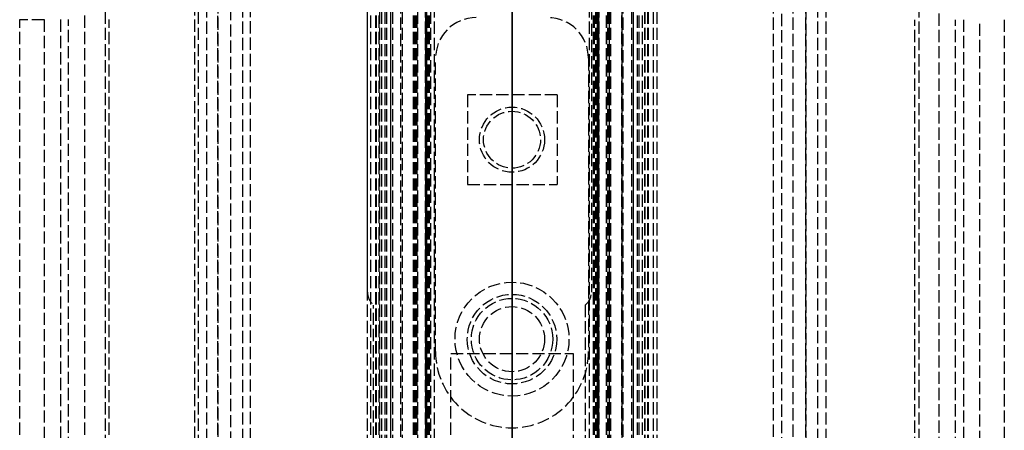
# Model space of a CAD drawing. Header units: millimetres. Extents: x -66 to 64, y 0 to 491.
# Tile 5 of 7: x -61 to 60, y 89 to 139. Entities that reach past the tile are written whole.
import ezdxf

# ---------------------------------------------------------------- set-up
doc = ezdxf.new("R2010")
doc.units = ezdxf.units.MM
doc.header["$LTSCALE"] = 10
doc.linetypes.add('ALLCAD_Strich', pattern=[0.2, 0.15, -0.05])
doc.layers.add('BESCH_KONT_sich_schn_grun_2d', color=10, linetype='Continuous')
doc.layers.add('BESCH_KONT_sich_schn_seit_2d', color=160, linetype='Continuous')

msp = doc.modelspace()

# ---------------------------------------------------------------- linework, layer by layer
at = {"layer": 'BESCH_KONT_sich_schn_grun_2d', "linetype": 'ALLCAD_Strich'}
for p, q in [((-37.56, 490.75), (-37.56, 3.75)), ((-36.12, 3.75), (-36.12, 490.75)), ((-34.57, 60.92), (-34.57, 490.75)), ((-33.13, 490.75), (-33.13, 59.97)), ((-32.13, 59.3), (-32.13, 490.75)), ((-10.68, 490.75), (-10.68, 3.75)), ((10.68, 490.75), (10.68, 3.75)), ((36.12, 3.75), (36.12, 490.75)), ((37.56, 490.75), (37.56, 3.75)), ((38.55, 490.75), (38.55, 4.6)), ((50, 490.75), (50, 4.25)), ((-10.53, 4.18), (-10.53, 482.75)), ((-10.51, 4.19), (-10.51, 482.75)), ((-10.51, 482.75), (-10.51, 4.18)), ((10.51, 4.19), (10.51, 482.75)), ((10.51, 482.75), (10.51, 4.18)), ((10.53, 4.18), (10.53, 482.75)), ((-50, 458), (-50, 4.25)), ((-38.55, 458), (-38.55, 4.6)), ((32.13, 3.75), (32.13, 393.7)), ((33.13, 393.7), (33.13, 3.75)), ((34.57, 3.75), (34.57, 393.7)), ((-12, 2), (-12, 370)), ((-10.5, 2), (-10.5, 370)), ((-9.51, 9.25), (-9.51, 370)), ((9.51, 9.25), (9.51, 370)), ((10.5, 2), (10.5, 370)), ((12, 2), (12, 370)), ((-12.1, 2), (-12.1, 336)), ((-11.65, 2), (-11.65, 336)), ((-10.64, 336), (-10.64, 2)), ((-10.15, 2), (-10.15, 336)), ((10.15, 2), (10.15, 336)), ((10.64, 336), (10.64, 2)), ((11.65, 2), (11.65, 336)), ((12.1, 336), (12.1, 2)), ((-11.92, 2), (-11.93, 320)), ((-11.76, 2), (-11.76, 320)), ((-11.74, 2), (-11.74, 320)), ((-10.48, 2), (-10.48, 320)), ((-10.32, 2), (-10.32, 320)), ((-10.28, 2), (-10.28, 320)), ((-10, 320), (-10, 2)), ((10, 2), (10, 320)), ((10.28, 320), (10.28, 2)), ((10.32, 320), (10.32, 2)), ((10.48, 320), (10.48, 2)), ((11.74, 320), (11.74, 2)), ((11.76, 320), (11.76, 2)), ((11.93, 320), (11.92, 2)), ((-39, 319), (-39, 84)), ((0, 319), (0, 84)), ((-17.75, 105.5), (-17.75, 316.5)), ((9.75, 316.5), (9.75, 105.5)), ((-17.8, 300), (-17.8, 0)), ((-17.33, 0), (-17.33, 300)), ((-16.72, 0), (-16.72, 300)), ((-16.64, 0), (-16.64, 300)), ((-16.32, 0), (-16.32, 300)), ((-16.3, 300), (-16.3, 0)), ((-16.03, 300), (-16.03, 0)), ((-15.63, 300), (-15.63, 0)), ((-15.43, 300), (-15.43, 0)), ((-14.92, 300), (-14.92, 0)), ((-14.9, 0), (-14.9, 300)), ((-14.68, 300), (-14.68, 3.75)), ((-13.68, 3.75), (-13.68, 300)), ((-13.5, 300), (-13.5, 4.19)), ((-13.5, 300), (-13.5, 0)), ((-11.63, 300), (-11.63, 2)), ((11.63, 2), (11.63, 300)), ((13.5, 300), (13.5, 4.19)), ((13.5, 0), (13.5, 300)), ((13.68, 3.75), (13.68, 300)), ((14.68, 300), (14.68, 3.75)), ((14.9, 300), (14.9, 0)), ((14.92, 0), (14.92, 300)), ((15.43, 0), (15.43, 300)), ((15.63, 0), (15.63, 300)), ((16.03, 0), (16.03, 300)), ((16.3, 300), (16.3, 0)), ((16.32, 300), (16.32, 0)), ((16.64, 300), (16.64, 0)), ((16.72, 300), (16.72, 0)), ((17.33, 300), (17.33, 0)), ((17.8, 300), (17.8, 0)), ((-52.5, 66), (-52.5, 235)), ((52.5, 4.25), (52.5, 235)), ((-36.15, 61.98), (-36.15, 232)), ((36.15, 7), (36.15, 232)), ((-60.5, 138.99), (-60.5, 139)), ((-57.5, 138.99), (-60.5, 138.99)), ((-60.5, 66), (-60.5, 138.99)), ((-57.5, 139), (-57.5, 138.99)), ((-57.5, 138.99), (-57.5, 66)), ((-55.5, 139), (-55.5, 66)), ((-54.5, 4.25), (-54.5, 139)), ((-49.5, 66), (-49.5, 139)), ((49.5, 4.25), (49.5, 138.99)), ((54.5, 4.25), (54.5, 138.99)), ((55.5, 138.99), (55.5, 4.25)), ((57.5, 7), (57.5, 138.99)), ((60.5, 138.99), (60.5, 7)), ((-9.4, 98.25), (-9.4, 134.25)), ((9.4, 134.25), (9.4, 98.25)), ((-5.45, 129.75), (-5.45, 118.75)), ((5.55, 129.75), (-5.45, 129.75)), ((5.55, 129.75), (5.55, 118.75)), ((-5.45, 118.75), (5.55, 118.75)), ((-17, 49.5), (-17, 103.94)), ((9, 103.94), (9, 49.5)), ((-7.5, 98), (7.5, 98)), ((-7.5, 72), (-7.5, 98)), ((7.5, 98), (7.5, 72))]:
    msp.add_line(p, q, dxfattribs=at)
for centre, radius in [((0, 124.25), 4), ((0, 124.25), 3.5), ((0, 99.75), 7), ((0, 99.75), 5.5), ((0, 99.75), 5), ((0, 99.75), 4)]:
    msp.add_circle(centre, radius, dxfattribs=at)
for centre, radius, start, end in [((-4.4, 134.25), 5, 90, 180), ((4.4, 134.25), 5, 0, 90), ((-15.75, 105.5), 2, 180, 231.3178), ((7.75, 105.5), 2, 308.6822, 0), ((0, 98.25), 9.4, 180, 0)]:
    msp.add_arc(centre, radius, start, end, dxfattribs=at)
at = {"layer": 'BESCH_KONT_sich_schn_seit_2d', "linetype": 'ALLCAD_Strich'}
for p, q in [((0, 3.75, 15.98), (0, 490.75, 15.98)), ((0, 490.75, 15.93), (0, 3.75, 15.93)), ((0, 490.75, 12), (0, 4.25, 12)), ((0, 3.75, 15), (0, 490.75, 15)), ((0, 490.75, 15.91), (0, 3.75, 15.91)), ((0, 3.75, 32.35), (0, 490.75, 32.35)), ((0, 4.25, 15.65), (0, 490.75, 15.65)), ((0, 490.75, 32.09), (0, 4.25, 32.09)), ((0, 490.75, 36), (0, 4.25, 36)), ((0, 490.75, 33), (0, 4.25, 33)), ((0, 490.75, 9.04), (0, 30.84, 9.04)), ((0, 490.75, 6), (0, 26.2, 6)), ((0, 4.25, 12), (0, 490.75, 12)), ((0, 30.8, 9), (0, 490.75, 9)), ((0, 4.25, 5), (0, 490.75, 5)), ((0, 490.75, 2), (0, 4.25, 2)), ((0, 490.75, 8), (0, 4.25, 8)), ((0, 482.75, 27), (0, 9.25, 27)), ((0, 4.19, 26.02), (0, 482.75, 26.02)), ((0, 9.25, 30), (0, 482.75, 30)), ((0, 482.75, 26.07), (0, 4.19, 26.07)), ((0, 3.75, 24.76), (0, 482.75, 24.76)), ((0, 4.18, 26), (0, 482.75, 26)), ((0, 2, 900), (0, 328, 900)), ((0, 320, 897.49), (0, 2, 897.45)), ((0, 2, 898.5), (0, 320, 898.5)), ((0, 2, 897.86), (0, 320, 897.86)), ((0, 2, 897.31), (0, 320, 897.31)), ((0, 2, 894.98), (0, 320, 894.98)), ((0, 300, 888.3), (0, 0, 888.3)), ((0, 300, 889.58), (0, 0, 889.58)), ((0, 300, 893.27), (0, 0, 893.27)), ((0, 300, 894.31), (0, 0, 894.31)), ((0, 300, 896.8), (0, 0, 896.8)), ((0, 300, 897.85), (0, 0, 897.85)), ((0, 2, 893.9), (0, 300, 893.9)), ((0, 300, 893.54), (0, 2, 893.54)), ((0, 2, 895.35), (0, 300, 895.35)), ((0, 2, 896.9), (0, 300, 896.9)), ((0, 2, 897.45), (0, 300, 897.49)), ((0, 0, 886.8), (0, 300, 886.8)), ((0, 0, 889.05), (0, 300, 889.05)), ((0, 0, 892.73), (0, 300, 892.73)), ((0, 0, 893.19), (0, 300, 893.19)), ((0, 0, 897.55), (0, 300, 897.55)), ((0, 0, 898.6), (0, 300, 898.6)), ((0, 4.25, 60.05), (0, 235, 60.05)), ((0, 235, 57.05), (0, 4.25, 57.05)), ((0, 235, 54.05), (0, 4.25, 54.05)), ((0, 139.25, 56.5), (0, 134.25, 56.5)), ((0, 138.99, 65), (0, 139, 65)), ((0, 139, 71), (0, 138.99, 71)), ((0, 138.99, 68), (0, 139, 68)), ((0, 138.99, 64.99), (0, 139, 64.99)), ((0, 138.99, 65), (0, 138.99, 68)), ((0, 138.99, 64.99), (0, 138.99, 65)), ((0, 138.99, 68), (0, 138.99, 71)), ((0, 138.99, 64), (0, 138.99, 64.99)), ((0, 66, 64), (0, 138.99, 64)), ((0, 134.25, 30), (0, 134.25, 56.5)), ((0, 98.25, 56.5), (0, 134.25, 56.5)), ((0, 129.75, 56.5), (0, 129.75, 64)), ((0, 128.25, 64), (0, 128.25, 67.5)), ((0, 127.75, 68), (0, 128.25, 67.5)), ((0, 120.25, 67.5), (0, 128.25, 67.5)), ((0, 127.75, 68), (0, 120.75, 68)), ((0, 120.75, 68), (0, 120.25, 67.5)), ((0, 120.25, 64), (0, 120.25, 67.5)), ((0, 118.75, 64), (0, 118.75, 56.5)), ((0, 106.75, 56.5), (0, 106.75, 60.5)), ((0, 92.75, 60.5), (0, 106.75, 60.5)), ((0, 105.5, 9), (0, 105.5, 6)), ((0, 105.25, 64), (0, 105.25, 66)), ((0, 104.75, 66.5), (0, 105.25, 66)), ((0, 94.25, 66), (0, 105.25, 66)), ((0, 104.75, 66.5), (0, 94.75, 66.5)), ((0, 103.94, 6), (0, 103.94, 9)), ((0, 103.75, 60.5), (0, 103.75, 64)), ((0, 98.25, 56.5), (0, 98.25, 30)), ((0, 98.25, 56.5), (0, 88.85, 56.5)), ((0, 98, 888.3), (0, 98, 886.8)), ((0, 95.75, 60.5), (0, 95.75, 64)), ((0, 94.75, 66.5), (0, 94.25, 66)), ((0, 94.25, 64), (0, 94.25, 66)), ((0, 92.75, 56.5), (0, 92.75, 60.5)), ((0, 88.85, 30), (0, 88.85, 56.5))]:
    msp.add_line(p, q, dxfattribs=at)

doc.saveas('drawing.dxf')
